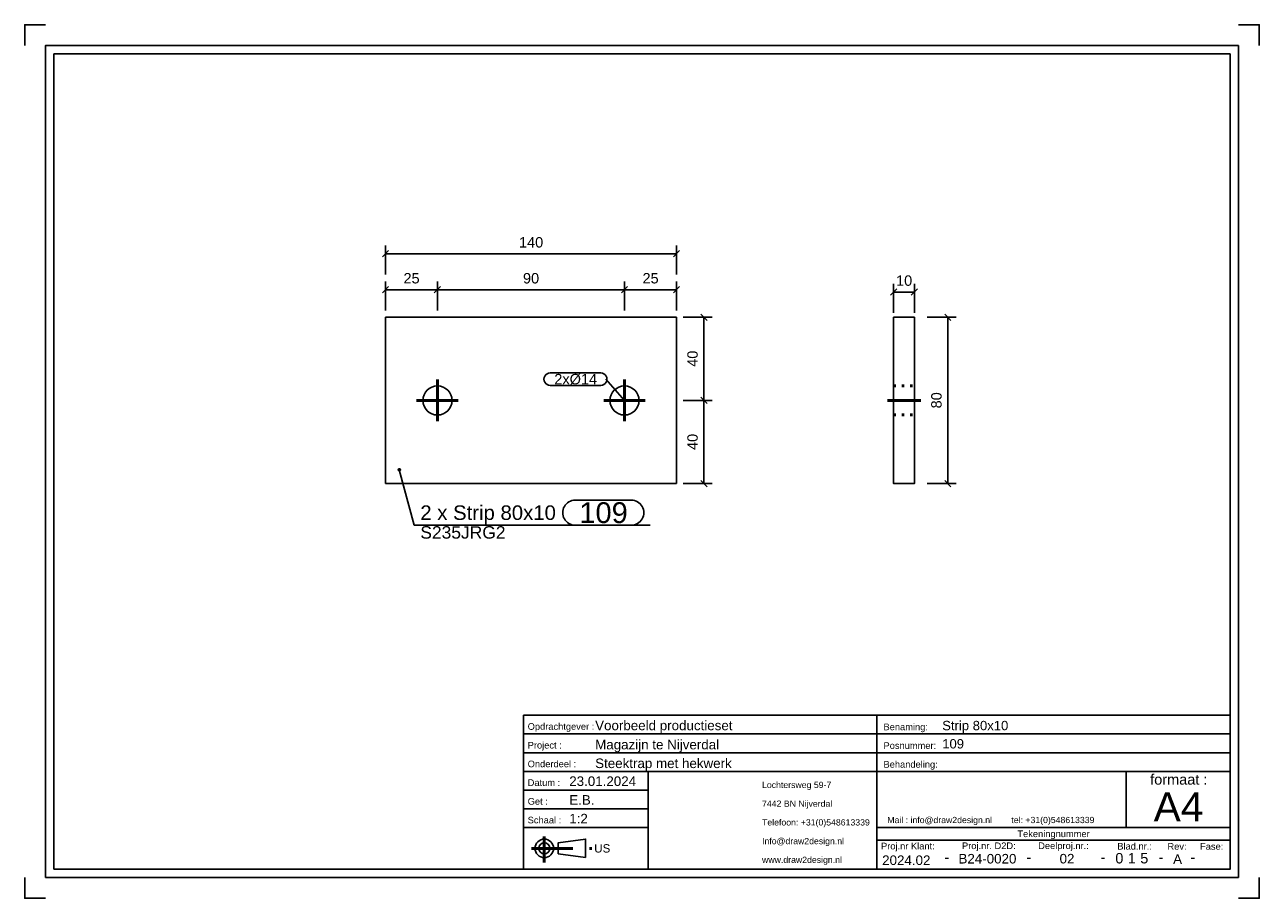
# Model space of a CAD drawing. Header units: millimetres. Extents: x 471 to 768, y -349 to -139.
import ezdxf
from ezdxf.enums import TextEntityAlignment as Align

# ---------------------------------------------------------------- set-up
doc = ezdxf.new("R2010")
doc.units = ezdxf.units.MM
doc.linetypes.add('DOT', pattern=[2, 0.5, -1.5])
doc.linetypes.add('STRICHPUNKT2', pattern=[18.5, 10, -4, 0.5, -4])
doc.layers.get('0').update_dxf_attribs({"linetype": 'CONTINUOUS'})
for name, color, linetype in [('DIM49', 4, 'CONTINUOUS'), ('TXT_ALL', 7, 'CONTINUOUS'), ('TXT_DIM49', 2, 'CONTINUOUS'), ('TXT_YELLOW', 2, 'CONTINUOUS')]:
    doc.layers.add(name, color=color, linetype=linetype)
doc.layers.add('LE_ALL', color=7, linetype='CONTINUOUS', lineweight=50)
doc.styles.add('ARIAL', font='arial.ttf')

# ---------------------------------------------------------------- blocks, each defined once
blk = doc.blocks.new('TFIELD_00005', base_point=(647.94, -339.34))
at = {"layer": 'TXT_YELLOW', "style": 'ARIAL'}
for s, p in [('Lochtersweg 59-7', (647.94, -321.34)), ('7442 BN Nijverdal', (647.94, -325.84)), ('Telefoon: +31(0)548613339', (647.94, -330.34)), ('Info@draw2design.nl', (647.94, -334.84)), ('www.draw2design.nl', (647.94, -339.34))]:
    blk.add_text(s, height=1.5, dxfattribs=at).set_placement(p, align=Align.MIDDLE_LEFT)
blk = doc.blocks.new('FLEX_00004', base_point=(660.75, -341.59))
blk.add_blockref('TFIELD_00005', (647.94, -339.34))
blk = doc.blocks.new('D2D_00003', base_point=(620.81, -339.74))
blk.add_blockref('FLEX_00004', (660.75, -341.59))
blk = doc.blocks.new('TFIELD_00007', base_point=(742.15, -326.59))
at = {"layer": 'TXT_YELLOW', "style": 'ARIAL'}
blk.add_text('A4', height=7, dxfattribs=at).set_placement((742.15, -326.59), align=Align.MIDDLE_LEFT)
blk = doc.blocks.new('FLEX_00006', base_point=(748.06, -331.59))
blk.add_blockref('TFIELD_00007', (742.15, -326.59))
blk = doc.blocks.new('TFIELD_00010', base_point=(678.07, -329.77))
at = {"layer": 'TXT_YELLOW', "style": 'ARIAL'}
blk.add_text('Mail : info@draw2design.nl        tel: +31(0)548613339', height=1.5, dxfattribs=at).set_placement((678.07, -329.77), align=Align.MIDDLE_LEFT)
blk = doc.blocks.new('FLEX_00009', base_point=(678.07, -331.02))
blk.add_blockref('TFIELD_00010', (678.07, -329.77))
blk = doc.blocks.new('DRAW2DESIGNLOGO_00008', base_point=(677.99, -328.1))
blk.add_blockref('FLEX_00009', (678.07, -331.02))
blk = doc.blocks.new('TFIELD_00014', base_point=(607.56, -336.59))
at = {"layer": 'TXT_YELLOW', "style": 'ARIAL'}
blk.add_text('US', height=2, dxfattribs=at).set_placement((607.56, -336.59), align=Align.MIDDLE_LEFT)
blk = doc.blocks.new('FLEX_00013', base_point=(607.56, -336.59))
blk.add_blockref('TFIELD_00014', (607.56, -336.59))
blk = doc.blocks.new('US_00012', base_point=(596.89, -336.59))
blk.add_line((598.92, -337.92), (605.48, -338.81))
blk.add_lwpolyline([(598.92, -337.92), (598.92, -335.26), (605.48, -334.37), (605.48, -338.81)])
for radius in [2.22, 1.33]:
    blk.add_circle((595.56, -336.59), radius)
at = {"layer": 'LE_ALL', "color": 1, "linetype": 'STRICHPUNKT2'}
for p, q in [((595.56, -333.77), (595.56, -340)), ((592.46, -336.59), (607.33, -336.59))]:
    blk.add_line(p, q, dxfattribs=at)
blk.add_blockref('FLEX_00013', (607.56, -336.59))
blk = doc.blocks.new('SCHRIFE_00016', base_point=(601.56, -321.59))
for p, q in [((590.56, -304.59), (675.56, -304.59)), ((675.56, -304.59), (760.56, -304.59)), ((675.56, -341.59), (675.56, -304.59)), ((760.56, -304.59), (760.56, -341.59)), ((590.56, -309.09), (675.56, -309.09)), ((675.56, -309.09), (760.56, -309.09)), ((590.56, -313.59), (675.56, -313.59)), ((675.56, -313.59), (760.56, -313.59)), ((590.56, -318.09), (760.56, -318.09)), ((620.56, -318.09), (620.56, -341.59)), ((735.56, -318.09), (735.56, -331.59)), ((620.56, -322.59), (590.56, -322.59)), ((620.56, -327.09), (590.56, -327.09)), ((620.56, -331.59), (590.56, -331.59)), ((760.56, -331.59), (675.56, -331.59)), ((760.56, -334.59), (675.56, -334.59))]:
    blk.add_line(p, q)
blk.add_lwpolyline([(760.56, -341.59), (590.56, -341.59), (590.56, -304.59)])
at = {"layer": 'TXT_YELLOW', "style": 'ARIAL'}
for s, height, p in [('Voorbeeld productieset', 2.3, (607.79, -308.19)), ('Strip 80x10', 2.25, (691.28, -308.19)), ('Magazijn te Nijverdal', 2.3, (607.79, -312.79)), ('109', 2.25, (691.28, -312.58)), ('Steektrap met hekwerk', 2.3, (607.79, -317.29)), ('23.01.2024', 2.3, (601.56, -321.59)), ('E.B.', 2.3, (601.56, -326.09)), ('1:2', 2.3, (601.56, -330.59))]:
    blk.add_text(s, height=height, dxfattribs=at).set_placement(p)
for s, height, p in [('2024.02', 2.3, (682.64, -340.59)), ('B24-0020', 2.3, (702.16, -340.23)), ('02', 2.3, (721.3, -340.22)), ('A', 2.3, (747.9, -340.32)), ('-', 2.5, (692.39, -339.93)), ('-', 2.5, (712.13, -339.93)), ('-', 2.5, (729.96, -339.93)), ('-', 2.5, (743.9, -339.93)), ('-', 2.5, (751.55, -339.93))]:
    blk.add_text(s, height=height, dxfattribs=at).set_placement(p, align=Align.CENTER)
blk = doc.blocks.new('TFIELD_00020', base_point=(738.92, -338.96))
at = {"layer": 'TXT_ALL', "style": 'ARIAL'}
blk.add_text('5', height=2.5, dxfattribs=at).set_placement((738.92, -338.96), align=Align.MIDDLE_LEFT)
blk = doc.blocks.new('5_00019')
blk.add_blockref('TFIELD_00020', (738.92, -338.96))
blk = doc.blocks.new('TELLER1_00018')
blk.add_blockref('5_00019', (0, 0))
blk = doc.blocks.new('TFIELD_00023', base_point=(735.92, -338.96))
at = {"layer": 'TXT_ALL', "style": 'ARIAL'}
blk.add_text('1', height=2.5, dxfattribs=at).set_placement((735.92, -338.96), align=Align.MIDDLE_LEFT)
blk = doc.blocks.new('1_00022')
blk.add_blockref('TFIELD_00023', (735.92, -338.96))
blk = doc.blocks.new('TELLER2_00021')
blk.add_blockref('1_00022', (0, 0))
blk = doc.blocks.new('TFIELD_00026', base_point=(732.92, -338.96))
at = {"layer": 'TXT_ALL', "style": 'ARIAL'}
blk.add_text('0', height=2.5, dxfattribs=at).set_placement((732.92, -338.96), align=Align.MIDDLE_LEFT)
blk = doc.blocks.new('0_00025')
blk.add_blockref('TFIELD_00026', (732.92, -338.96))
blk = doc.blocks.new('TELLER3_00024')
blk.add_blockref('0_00025', (0, 0))
blk = doc.blocks.new('NL_00027', base_point=(591.56, -308.09))
at = {"layer": 'TXT_ALL', "color": 1, "style": 'ARIAL'}
blk.add_text('Tekeningnummer', height=1.6, dxfattribs=at).set_placement((718.06, -333.09), align=Align.MIDDLE_CENTER)
at = {"layer": 'TXT_YELLOW', "style": 'ARIAL'}
for s, p in [('Opdrachtgever :', (591.56, -308.09)), ('Benaming:', (677.16, -308.19)), ('Project :', (591.56, -312.59)), ('Posnummer:', (677.16, -312.69)), ('Onderdeel :', (591.56, -317.09)), ('Behandeling:', (677.16, -317.19)), ('Datum :', (591.56, -321.59)), ('Get :', (591.56, -326.09)), ('Schaal :', (591.56, -330.59)), ('Proj.nr Klant:', (676.56, -336.84)), ('Proj.nr. D2D:', (696.04, -336.77)), ('Deelproj.nr.:', (714.37, -336.76)), ('Blad.nr.:', (733.4, -336.88)), ('Rev:', (745.47, -336.92)), ('Fase:', (753.31, -336.92))]:
    blk.add_text(s, height=1.6, dxfattribs=at).set_placement(p)
blk.add_text('formaat :', height=2.5, dxfattribs=at).set_placement((748.19, -321.27), align=Align.CENTER)
blk = doc.blocks.new('SCHRIFE_00015')
for name, p in [('SCHRIFE_00016', (601.56, -321.59)), ('NL_00027', (591.56, -308.09)), ('TELLER3_00024', (0, 0)), ('TELLER2_00021', (0, 0)), ('TELLER1_00018', (0, 0))]:
    blk.add_blockref(name, p)
blk = doc.blocks.new('DINA4Q_00002', base_point=(760.56, -145.59))
for p, q in [((762.56, -143.59), (762.56, -343.59)), ((477.56, -341.59), (477.56, -145.59)), ((477.56, -145.59), (760.56, -145.59)), ((475.56, -343.59), (762.56, -343.59))]:
    blk.add_line(p, q)
for points in [[(470.56, -143.59), (470.56, -138.59), (475.56, -138.59)], [(762.56, -138.59), (767.56, -138.59), (767.56, -143.59)], [(475.56, -343.59), (475.56, -143.59), (762.56, -143.59)], [(760.56, -145.59), (760.56, -341.59), (477.56, -341.59)], [(470.56, -343.59), (470.56, -348.59), (475.56, -348.59)], [(762.56, -348.59), (767.56, -348.59), (767.56, -343.59)]]:
    blk.add_lwpolyline(points)
for name, p in [('SCHRIFE_00015', (0, 0)), ('D2D_00003', (620.81, -339.74)), ('FLEX_00006', (748.06, -331.59)), ('DRAW2DESIGNLOGO_00008', (677.99, -328.1)), ('US_00012', (596.89, -336.59))]:
    blk.add_blockref(name, p)
blk = doc.blocks.new('_ZBL0009_00001')
blk.add_blockref('DINA4Q_00002', (760.56, -145.59))
blk = doc.blocks.new('_D1', base_point=(561.68, -200.79))
at = {"layer": 'DIM49', "color": 1}
for p, q in [((558.1, -201.54), (556.6, -203.04)), ((557.35, -207.29), (557.35, -200.29)), ((569.1, -203.04), (570.6, -201.54)), ((569.85, -207.29), (569.85, -200.29)), ((557.35, -202.29), (569.85, -202.29))]:
    blk.add_line(p, q, dxfattribs=at)
at = {"layer": 'TXT_DIM49', "style": 'ARIAL'}
blk.add_text('25', height=2.5, dxfattribs=at).set_placement((561.68, -200.79))
blk = doc.blocks.new('_D2', base_point=(590.43, -200.79))
at = {"layer": 'DIM49', "color": 1}
for p, q in [((570.6, -201.54), (569.1, -203.04)), ((569.85, -207.29), (569.85, -200.29)), ((614.1, -203.04), (615.6, -201.54)), ((614.85, -207.29), (614.85, -200.29)), ((569.85, -202.29), (614.85, -202.29))]:
    blk.add_line(p, q, dxfattribs=at)
at = {"layer": 'TXT_DIM49', "style": 'ARIAL'}
blk.add_text('90', height=2.5, dxfattribs=at).set_placement((590.43, -200.79))
blk = doc.blocks.new('_D3', base_point=(619.18, -200.79))
at = {"layer": 'DIM49', "color": 1}
for p, q in [((615.6, -201.54), (614.1, -203.04)), ((614.85, -207.29), (614.85, -200.29)), ((626.6, -203.04), (628.1, -201.54)), ((627.35, -207.29), (627.35, -200.29)), ((614.85, -202.29), (627.35, -202.29))]:
    blk.add_line(p, q, dxfattribs=at)
at = {"layer": 'TXT_DIM49', "style": 'ARIAL'}
blk.add_text('25', height=2.5, dxfattribs=at).set_placement((619.18, -200.79))
blk = doc.blocks.new('_D4', base_point=(632.46, -240.83))
at = {"layer": 'DIM49', "color": 1}
for p, q in [((634.71, -229.66), (633.21, -228.16)), ((628.96, -228.91), (635.96, -228.91)), ((633.96, -248.91), (633.96, -228.91)), ((628.96, -248.91), (635.96, -248.91)), ((633.21, -248.16), (634.71, -249.66))]:
    blk.add_line(p, q, dxfattribs=at)
at = {"layer": 'TXT_DIM49', "style": 'ARIAL'}
blk.add_text('40', height=2.5, rotation=90.0002, dxfattribs=at).set_placement((632.46, -240.83))
blk = doc.blocks.new('_D5', base_point=(632.46, -220.83))
at = {"layer": 'DIM49', "color": 1}
for p, q in [((628.96, -208.91), (635.96, -208.91)), ((634.71, -209.66), (633.21, -208.16)), ((633.96, -228.91), (633.96, -208.91)), ((633.21, -228.16), (634.71, -229.66)), ((628.96, -228.91), (635.96, -228.91))]:
    blk.add_line(p, q, dxfattribs=at)
at = {"layer": 'TXT_DIM49', "style": 'ARIAL'}
blk.add_text('40', height=2.5, rotation=90.0002, dxfattribs=at).set_placement((632.46, -220.83))
blk = doc.blocks.new('SHAPE_00054', base_point=(614.85, -228.91))
at = {"layer": 'DIM49', "color": 3}
for p, q in [((596.97, -222.29), (609.14, -222.29)), ((609.14, -225.29), (596.97, -225.29)), ((614.85, -228.91), (610.39, -223.79))]:
    blk.add_line(p, q, dxfattribs=at)
for centre, start_param, end_param in [((596.97, -223.79), 1.570796, 4.712389), ((609.14, -223.79), 4.712389, 7.853982)]:
    blk.add_ellipse(centre, major_axis=(1.5, 0), ratio=1, start_param=start_param, end_param=end_param, dxfattribs=at)
at = {"layer": 'TXT_DIM49', "style": 'ARIAL'}
blk.add_text('2xØ14', height=2.5, dxfattribs=at).set_placement((597.97, -223.79), align=Align.MIDDLE_LEFT)
blk = doc.blocks.new('SHAPE_00055', base_point=(560.68, -245.57))
at = {"layer": 'DIM49', "color": 3}
for p, q in [((560.42, -245.54), (560.94, -245.54)), ((560.48, -245.74), (560.89, -245.74)), ((560.79, -245.34), (560.57, -245.34)), ((560.68, -245.57), (564.23, -258.89)), ((602.99, -252.89), (616.51, -252.89)), ((564.23, -258.89), (621.01, -258.89)), ((616.51, -258.89), (602.99, -258.89))]:
    blk.add_line(p, q, dxfattribs=at)
blk.add_lwpolyline([(560.55, -245.34), (560.5, -245.39), (560.45, -245.44), (560.43, -245.5), (560.42, -245.57), (560.43, -245.64), (560.45, -245.7), (560.5, -245.76), (560.55, -245.8), (560.61, -245.83), (560.68, -245.84), (560.75, -245.83), (560.81, -245.8), (560.87, -245.76), (560.91, -245.7), (560.94, -245.64), (560.94, -245.57), (560.94, -245.5), (560.91, -245.44), (560.87, -245.39), (560.81, -245.34), (560.75, -245.32), (560.68, -245.31), (560.61, -245.32)], close=True, dxfattribs=at)
for centre, start_param, end_param in [((602.99, -255.89), 1.570796, 4.712389), ((616.51, -255.89), 4.712389, 7.853982)]:
    blk.add_ellipse(centre, major_axis=(3, 0), ratio=1, start_param=start_param, end_param=end_param, dxfattribs=at)
at = {"layer": 'TXT_DIM49', "style": 'ARIAL'}
for s, height, p in [('2 x Strip 80x10', 3.5, (565.73, -255.89)), ('109', 5, (603.99, -255.89)), ('S235JRG2', 3, (565.73, -260.64))]:
    blk.add_text(s, height=height, dxfattribs=at).set_placement(p, align=Align.MIDDLE_LEFT)
blk = doc.blocks.new('_D6', base_point=(589.47, -192.15))
at = {"layer": 'DIM49', "color": 1}
for p, q in [((558.1, -192.9), (556.6, -194.4)), ((557.35, -198.65), (557.35, -191.65)), ((626.6, -194.4), (628.1, -192.9)), ((627.35, -198.65), (627.35, -191.65)), ((557.35, -193.65), (627.35, -193.65))]:
    blk.add_line(p, q, dxfattribs=at)
at = {"layer": 'TXT_DIM49', "style": 'ARIAL'}
blk.add_text('140', height=2.5, dxfattribs=at).set_placement((589.47, -192.15))
blk = doc.blocks.new('Strip 80x10_00034', base_point=(569.85, -232.41))
for p, q in [((557.35, -208.91), (627.35, -208.91)), ((557.35, -208.91), (557.35, -248.91)), ((627.35, -248.91), (627.35, -208.91)), ((557.35, -248.91), (627.35, -248.91))]:
    blk.add_line(p, q)
for centre in [(569.85, -228.91), (614.85, -228.91)]:
    blk.add_circle(centre, 3.5)
for name, p in [('_D6', (589.47, -192.15)), ('_D1', (561.68, -200.79)), ('_D2', (590.43, -200.79)), ('_D3', (619.18, -200.79)), ('_D5', (632.46, -220.83)), ('SHAPE_00054', (614.85, -228.91)), ('_D4', (632.46, -240.83)), ('SHAPE_00055', (560.68, -245.57))]:
    blk.add_blockref(name, p)
blk = doc.blocks.new('_00036', base_point=(614.85, -228.91))
at = {"layer": 'LE_ALL', "color": 1, "linetype": 'STRICHPUNKT2'}
for p, q in [((569.85, -228.91), (569.85, -223.91)), ((569.85, -228.91), (569.85, -223.91)), ((614.85, -228.91), (614.85, -223.91)), ((614.85, -228.91), (614.85, -223.91)), ((569.85, -228.91), (564.85, -228.91)), ((569.85, -228.91), (564.85, -228.91)), ((569.85, -228.91), (569.85, -233.91)), ((569.85, -228.91), (574.85, -228.91)), ((569.85, -228.91), (569.85, -233.91)), ((569.85, -228.91), (574.85, -228.91)), ((614.85, -228.91), (609.85, -228.91)), ((614.85, -228.91), (609.85, -228.91)), ((614.85, -228.91), (614.85, -233.91)), ((614.85, -228.91), (619.85, -228.91)), ((614.85, -228.91), (614.85, -233.91)), ((614.85, -228.91), (619.85, -228.91))]:
    blk.add_line(p, q, dxfattribs=at)
blk = doc.blocks.new('_00035')
blk.add_blockref('_00036', (614.85, -228.91))
blk = doc.blocks.new('Strip 80x10_00033')
for name, p in [('Strip 80x10_00034', (569.85, -232.41)), ('_00035', (0, 0))]:
    blk.add_blockref(name, p)
blk = doc.blocks.new('Trapboom_00032')
blk.add_blockref('Strip 80x10_00033', (0, 0))
blk = doc.blocks.new('Smits Agro_00031')
blk.add_blockref('Trapboom_00032', (0, 0))
blk = doc.blocks.new('Nijverdal_00030')
blk.add_blockref('Smits Agro_00031', (0, 0))
blk = doc.blocks.new('_A3D0016_00029')
blk.add_blockref('Nijverdal_00030', (0, 0))
blk = doc.blocks.new('_ANS0016_00028')
blk.add_blockref('_A3D0016_00029', (0, 0))
blk = doc.blocks.new('_D7', base_point=(680.18, -201.35))
at = {"layer": 'DIM49', "color": 1}
for p, q in [((679.6, -207.85), (679.6, -200.85)), ((684.6, -207.85), (684.6, -200.85)), ((680.35, -202.1), (678.85, -203.6)), ((679.6, -202.85), (684.6, -202.85)), ((683.85, -203.6), (685.35, -202.1))]:
    blk.add_line(p, q, dxfattribs=at)
at = {"layer": 'TXT_DIM49', "style": 'ARIAL'}
blk.add_text('10', height=2.5, dxfattribs=at).set_placement((680.18, -201.35))
blk = doc.blocks.new('_D8', base_point=(691.13, -230.83))
at = {"layer": 'DIM49', "color": 1}
for p, q in [((687.63, -208.91), (694.63, -208.91)), ((693.38, -209.66), (691.88, -208.16)), ((692.63, -208.91), (692.63, -248.91)), ((687.63, -248.91), (694.63, -248.91)), ((691.88, -248.16), (693.38, -249.66))]:
    blk.add_line(p, q, dxfattribs=at)
at = {"layer": 'TXT_DIM49', "style": 'ARIAL'}
blk.add_text('80', height=2.5, rotation=90.0002, dxfattribs=at).set_placement((691.13, -230.83))
blk = doc.blocks.new('Strip 80x10_00043', base_point=(679.6, -232.41))
blk.add_lwpolyline([(679.6, -208.91), (684.6, -208.91), (684.6, -248.91), (679.6, -248.91)], close=True)
at = {"layer": 'LE_ALL', "color": 3, "linetype": 'DOT'}
for p, q in [((679.6, -225.41), (684.6, -225.41)), ((679.6, -232.41), (684.6, -232.41))]:
    blk.add_line(p, q, dxfattribs=at)
for name, p in [('_D7', (680.18, -201.35)), ('_D8', (691.13, -230.83))]:
    blk.add_blockref(name, p)
blk = doc.blocks.new('_00045', base_point=(678.1, -228.91))
at = {"layer": 'LE_ALL', "color": 1, "linetype": 'STRICHPUNKT2'}
blk.add_line((678.1, -228.91), (686.1, -228.91), dxfattribs=at)
blk.add_line((678.1, -228.91), (686.1, -228.91), dxfattribs=at)
blk = doc.blocks.new('_00044')
blk.add_blockref('_00045', (678.1, -228.91))
blk = doc.blocks.new('Strip 80x10_00042')
for name, p in [('Strip 80x10_00043', (679.6, -232.41)), ('_00044', (0, 0))]:
    blk.add_blockref(name, p)
blk = doc.blocks.new('Trapboom_00041')
blk.add_blockref('Strip 80x10_00042', (0, 0))
blk = doc.blocks.new('Smits Agro_00040')
blk.add_blockref('Trapboom_00041', (0, 0))
blk = doc.blocks.new('Nijverdal_00039')
blk.add_blockref('Smits Agro_00040', (0, 0))
blk = doc.blocks.new('_A3D0017_00038')
blk.add_blockref('Nijverdal_00039', (0, 0))
blk = doc.blocks.new('_ANS0017_00037')
blk.add_blockref('_A3D0017_00038', (0, 0))

msp = doc.modelspace()

# ---------------------------------------------------------------- block references
for name in ['_ZBL0009_00001', '_ANS0016_00028', '_ANS0017_00037']:
    msp.add_blockref(name, (0, 0))

doc.saveas('drawing.dxf')
